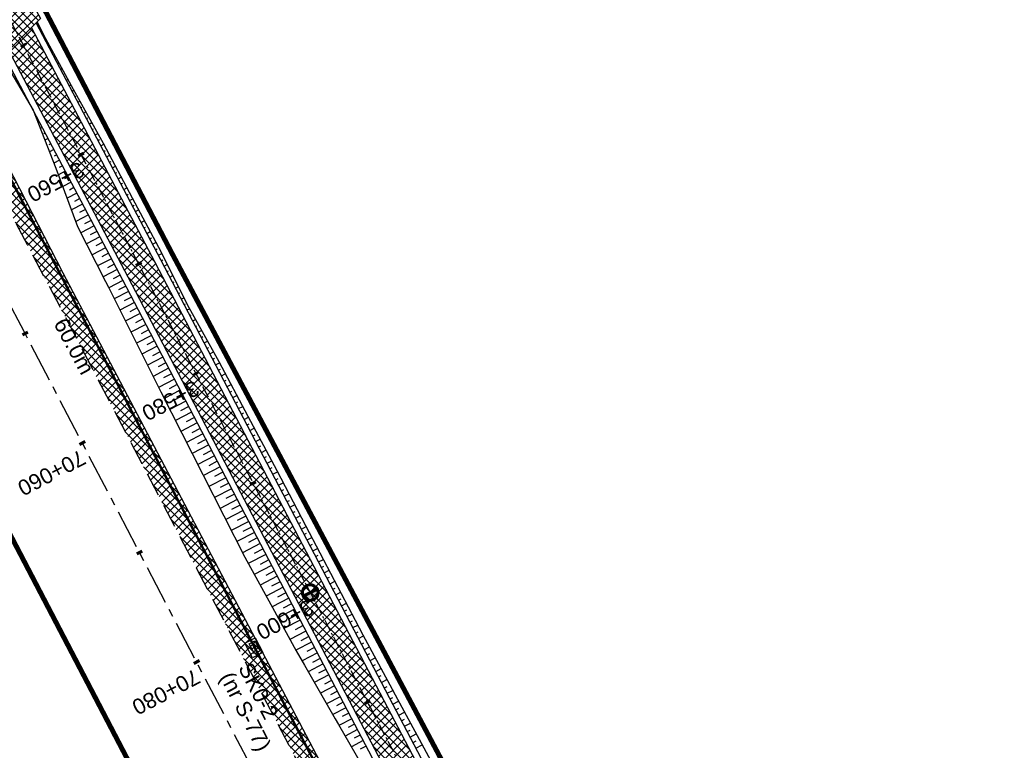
# Model space of a CAD drawing. Header units: metres. Extents: x 7529682 to 7533711, y 5721186 to 5727842.
# Tile 18 of 110: x 7531370 to 7531450, y 5724606 to 5724665. Entities that reach past the tile are written whole.
import ezdxf

# ---------------------------------------------------------------- set-up
doc = ezdxf.new("R2010")
doc.units = ezdxf.units.M
for name, pattern in [('817-dzialki-09-05-04$0$HIDDEN', [0.375, 0.25, -0.125]), ('CENTER', [50.8, 31.75, -6.35, 6.35, -6.35]), ('HIDDEN', [9.525, 6.35, -3.175])]:
    doc.linetypes.add(name, pattern=pattern)
for name, color, linetype in [('C-DROGI-SYTUACJA-ETYKIETY', 7, 'Continuous'), ('D-hatch-pobocza', 131, 'Continuous'), ('D-hatch-zjazdy-BA', 244, 'Continuous'), ('D-pobocza', 7, 'Continuous'), ('D-skarpa', 7, 'Continuous'), ('D-skarpa-kreskowanie', 7, 'Continuous')]:
    doc.layers.add(name, color=color, linetype=linetype)
doc.layers.add('D-hatch-ciag-pieszo-rowerowy', color=7, linetype='Continuous', lineweight=13, true_color=0xff9f80)
doc.layers.add('D-LR-etap-III', color=7, linetype='817-dzialki-09-05-04$0$HIDDEN', lineweight=50, true_color=0xff1aff)
for name, color, linetype, lineweight in [('D-krawędzie', 7, 'Continuous', 30), ('D-obrzeża', 7, 'Continuous', 30), ('D-oś', 10, 'CENTER', 30), ('D-zjazdy', 7, 'Continuous', 30), ('Sieci-T-kanal technologiczny', 4, 'kt kanał technologiczny', 30)]:
    doc.layers.add(name, color=color, linetype=linetype, lineweight=lineweight)
for name, color, linetype, true_color in [('D-opis-KT-dlugosci', 7, 'Continuous', 0xff8000), ('D-opis-KT-studnie', 7, 'Continuous', 0xff8000), ('poprzeczki', 7, 'Continuous', 0x0000c7)]:
    doc.layers.add(name, color=color, linetype=linetype, true_color=true_color)
doc.styles.add('ARIAL', font='arial.ttf', dxfattribs={"height": 1})
doc.styles.get("Standard").update_dxf_attribs({"font": 'arial.ttf'})
doc.linetypes.add('kt kanał technologiczny', pattern='A,1,-0.8,["kt",Standard,S=0.5,R=0,X=-0.7,Y=-0.15],-0.3', length=2.1)
pattern_1 = [(45, (0.88535, 0.46493), (-0.33675960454, 0.33675960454), []), (135, (0.88535, 0.46493), (-0.33675960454, -0.33675960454), [])]

# ---------------------------------------------------------------- blocks, each defined once
blk = doc.blocks.new('AeccTickLine')
at = {"color": 0, "linetype": 'ByBlock', "lineweight": -2}
blk.add_line((0, 1), (0, -1), dxfattribs=at)
blk = doc.blocks.new('kilometraz')
at = {"linetype": 'ByBlock', "lineweight": -2}
blk.add_hatch(color=0, dxfattribs=at).paths.add_polyline_path([(0, -0.28125, 0.41421356), (0.28125, 0, 0.41421356), (0, 0.28125)])
at = {"color": 0, "linetype": 'ByBlock', "lineweight": -2}
blk.add_line((0, 0.28125), (0, -0.28125), dxfattribs=at)
blk.add_circle((0, 0), 0.28125, dxfattribs=at)
blk = doc.blocks.new('SKR2')
at = {"layer": 'Sieci-T-kanal technologiczny', "color": 2, "lineweight": 25}
for points in [[(0.028, -0.188), (0.958, -1.153), (0.282, -1.805), (-0.648, -0.84)], [(-0.038, -0.537), (0.607, -1.206), (0.233, -1.567), (-0.412, -0.898)]]:
    blk.add_lwpolyline(points, close=True, dxfattribs=at)
blk.add_lwpolyline([(-0.09, -1.232), (0.285, -0.872)], dxfattribs=at)

msp = doc.modelspace()

# ---------------------------------------------------------------- hatches: boundary and pattern name
at = {"layer": 'D-hatch-ciag-pieszo-rowerowy'}
h = msp.add_hatch(dxfattribs=at)
h.set_pattern_fill('ANSI37', color=256, scale=0.15, style=0)
h.set_pattern_definition(pattern_1)
h.paths.add_polyline_path([(7531426.003, 5724559.81), (7531399.692, 5724609.942), (7531381.172, 5724645.403), (7531371.149, 5724664.426), (7531369.294, 5724662.583), (7531378.958, 5724644.242), (7531397.477, 5724608.783), (7531423.79, 5724558.646), (7531445.036, 5724518.378), (7531473.71, 5724463.87), (7531482.589, 5724446.952), (7531484.87, 5724447.986), (7531475.922, 5724465.034), (7531447.248, 5724519.543)])
at = {"layer": 'D-hatch-pobocza'}
h = msp.add_hatch(dxfattribs=at)
h.set_pattern_fill('ANSI37', color=256, scale=0.15, style=0)
h.set_pattern_definition([(45, (0, 0), (-0.33675960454, 0.33675960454), []), (135, (0, 0), (-0.33675960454, -0.33675960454), [])])
h.paths.add_polyline_path([(7531410.67, 5724574.2), (7531398.06, 5724598.28), (7531373.71, 5724644.55), (7531366.184, 5724659.134), (7531365.969, 5724658.886), (7531365.498, 5724656.917), (7531373.645, 5724641.454), (7531392.162, 5724605.999), (7531418.48, 5724555.853), (7531439.727, 5724515.582), (7531476.36, 5724446.19), (7531478.829, 5724445.626), (7531467.27, 5724466.87), (7531457.65, 5724485.09), (7531437.94, 5724521.98), (7531423.89, 5724548.61)])
at = {"layer": 'D-hatch-zjazdy-BA'}
h = msp.add_hatch(dxfattribs=at)
h.set_pattern_fill('ANSI37', color=256, scale=0.15, style=0)
h.set_pattern_definition(pattern_1)
h.paths.add_polyline_path([(7531369.294, 5724662.583), (7531371.881, 5724665.153), (7531370.201, 5724668.22), (7531367.377, 5724666.221)])

# ---------------------------------------------------------------- linework, layer by layer
at = {"layer": 'D-krawędzie', "linetype": 'HIDDEN', "ltscale": 0.3, "flags": 128}
msp.add_lwpolyline([(7530572.01, 5726166.06), (7530599.74, 5726113.52), (7530641.555, 5726032.008), (7530660.961, 5725995.07), (7530689.128, 5725941.54), (7530707.336, 5725907.032), (7530725.256, 5725873.093), (7530743.97, 5725837.654), (7530770.527, 5725787.119), (7530787.864, 5725754.267), (7530809.898, 5725712.542), (7530824.739, 5725684.389), (7530840.856, 5725653.693), (7530860.675, 5725616.154), (7530865.283, 5725607.394), (7530878.05, 5725583.08), (7530918.172, 5725507.178), (7530950.163, 5725446.305), (7530993.419, 5725364.265), (7531022.766, 5725308.719), (7531053.81, 5725249.872), (7531081.166, 5725197.875), (7531103.902, 5725154.541), (7531128.123, 5725108.448), (7531149.3, 5725068.25), (7531167.38, 5725033.767), (7531197.165, 5724976.988), (7531228.151, 5724918.034), (7531253.153, 5724870.491), (7531286.796, 5724806.654), (7531306.74, 5724768.665), (7531335.094, 5724714.652), (7531357.319, 5724672.439), (7531373.645, 5724641.454), (7531392.162, 5724605.999), (7531418.48, 5724555.853), (7531439.727, 5724515.582), (7531476.36, 5724446.19), (7531491.8, 5724416.76), (7531531.9, 5724339.933), (7531557.227, 5724291.659), (7531569.852, 5724267.577), (7531591.376, 5724226.548), (7531610.004, 5724191.103), (7531616.883, 5724177.999), (7531629.985, 5724153.025), (7531641.007, 5724132.022), (7531664.906, 5724087.617), (7531677.644, 5724064.786), (7531683.112, 5724054.988), (7531686.753, 5724048.18), (7531695.448, 5724031.697), (7531703.749, 5724015.917), (7531709.214, 5724005.514), (7531719.389, 5723986.147), (7531726.295, 5723973), (7531732.741, 5723960.736), (7531735.13, 5723956.19)], dxfattribs=at)
at = {"layer": 'D-LR-etap-III', "ltscale": 10, "flags": 128}
msp.add_lwpolyline([(7531750.474, 5723895.103, 0.4, 0.4, 0), (7531750.505, 5723895.13, 0.4, 0.4, 0), (7531682.71, 5724022.92, 0.4, 0.4, 0), (7531619.177, 5724147.204, 0.4, 0.4, 0), (7531592.309, 5724198.489, 0.4, 0.4, 0), (7531553.264, 5724272.919, 0.4, 0.4, 0), (7531504.02, 5724366.79, 0.4, 0.4, 0), (7531482.09, 5724407.62, 0.4, 0.4, 0), (7531412.35, 5724541.183, 0.4, 0.4, 0), (7531388.464, 5724586.93, 0.4, 0.4, 0), (7531345.12, 5724669.94, 0.4, 0.4, 0), (7531127.66, 5725081.67, 0.4, 0.4, 0), (7531059.253, 5725211.041, 0.4, 0.4, 0), (7531008.007, 5725307.954, 0.4, 0.4, 0), (7530964.182, 5725390.836, 0.4, 0.4, 0), (7530914.557, 5725484.684, 0.4, 0.4, 0), (7530865.243, 5725577.494, 0.4, 0.4, 0), (7530840.085, 5725624.059, 0.4, 0.4, 0), (7530802.56, 5725694.925, 0.4, 0.4, 0), (7530755.54, 5725787.51, 0.4, 0.4, 0), (7530708.718, 5725876.303, 0.4, 0.4, 0), (7530695.12, 5725902.09, 0.4, 0.4, 0), (7530642.914, 5726001.078, 0.4, 0.4, 0), (7530634.935, 5726016.147, 0.4, 0.4, 0), (7530610.82, 5726061.93, 0.4, 0.4, 0), (7530610.82, 5726061.93, 0.4, 0.4, 0), (7530607.21, 5726063.51, 0.4, 0.4, 0), (7530597.42, 5726080.68, 0.4, 0.4, 0), (7530591.16, 5726088.44, 0.4, 0.4, 0), (7530581.28, 5726107.21, 0.4, 0.4, 0), (7530571.29, 5726130.56, 0.4, 0.4, 0), (7530549.555, 5726171.527, 0.4, 0.4, 0), (7530531.014, 5726206.474, 0.4, 0.4, 0), (7530516.461, 5726236.017, 0.4, 0.4, 0), (7530500.799, 5726266.141, 0.4, 0.4, 0), (7530491.35, 5726283.94, 0.4, 0.4, 0), (7530482.4, 5726303.41, 0.4, 0.4, 0), (7530482.4, 5726303.41, 0.4, 0.4, 0), (7530450.41, 5726357.28, 0.4, 0.4, 0), (7530397.759, 5726458.5, 0.4, 0.4, 0), (7530334.708, 5726583.665, 0.4, 0.4, 0), (7530303.939, 5726645.168, 0.4, 0.4, 0), (7530300.51, 5726651.778, 0.4, 0.4, 0), (7530289.214, 5726671.967, 0.4, 0.4, 0), (7530281.54, 5726685.57, 0.4, 0.4, 0), (7530261.371, 5726724.163, 0.4, 0.4, 0), (7530254.03, 5726738.21, 0.4, 0.4, 0), (7530197.22, 5726845.06, 0.4, 0.4, 0), (7530194.71, 5726849.15, 0.4, 0.4, 0), (7530195.92, 5726850.75, 0.4, 0.4, 0), (7530170.547, 5726892.961, 0.4, 0.4, 0), (7530143.175, 5726945.066, 0.4, 0.4, 0), (7530105.06, 5727018.32, 0.4, 0.4, 0), (7530100.06, 5727027.16, 0.4, 0.4, 0), (7530062.319, 5727099.625, 0.4, 0.4, 0), (7530015.379, 5727189.42, 0.4, 0.4, 0), (7529983.208, 5727250.207, 0.4, 0.4, 0), (7529953.284, 5727306.747, 0.4, 0.4, 0), (7529900.671, 5727406.159, 0.4, 0.4, 0), (7529890.63, 5727425.131, 0.4, 0.4, 0), (7529875.155, 5727454.426, 0.4, 0.4, 0), (7529857.56, 5727487.787, 0.4, 0.4, 0), (7529835.194, 5727530.193, 0.4, 0.4, 0), (7529811.741, 5727574.662, 0.4, 0.4, 0), (7529792.102, 5727611.923, 0.4, 0.4, 0), (7529768.066, 5727657.47, 0.4, 0.4, 0), (7529755.211, 5727682.131, 0.4, 0.4, 0), (7529753.31, 5727681.13, 0.4, 0.4, 0), (7529739.21, 5727707.77, 0.4, 0.4, 0), (7529735.395, 5727711.252, 0.4, 0.4, 0), (7529725.42, 5727730.2, 0.4, 0.4, 0), (7529723.55, 5727729.88, 0.4, 0.4, 0), (7529695.567, 5727782.932, 0.4, 0.4, 0), (7529717.68, 5727794.024, 0.4, 0.4, 0), (7529736.275, 5727758.647, 0.4, 0.4, 0), (7529736.275, 5727758.647, 0.4, 0.4, 0), (7529744.511, 5727750.406, 0.4, 0.4, 0), (7529744.511, 5727750.406, 0.4, 0.4, 0), (7529750.283, 5727738.55, 0.4, 0.4, 0), (7529777.109, 5727687.569, 0.4, 0.4, 0), (7529796.515, 5727651.33, 0.4, 0.4, 0), (7529814.938, 5727616.793, 0.4, 0.4, 0), (7529839.007, 5727572.304, 0.4, 0.4, 0), (7529860.618, 5727532.509, 0.4, 0.4, 0), (7529882.349, 5727491.504, 0.4, 0.4, 0), (7529904.865, 5727449.096, 0.4, 0.4, 0), (7529920.747, 5727418.885, 0.4, 0.4, 0), (7529946.677, 5727368.547, 0.4, 0.4, 0), (7529972.025, 5727320.573, 0.4, 0.4, 0), (7529987.74, 5727290.153, 0.4, 0.4, 0), (7529996.497, 5727273.662, 0.4, 0.4, 0), (7530017.541, 5727234.203, 0.4, 0.4, 0), (7530033.054, 5727204.864, 0.4, 0.4, 0), (7530051.623, 5727170.223, 0.4, 0.4, 0), (7530069.277, 5727137.016, 0.4, 0.4, 0), (7530089.385, 5727097.534, 0.4, 0.4, 0), (7530109.713, 5727060.747, 0.4, 0.4, 0), (7530136.77, 5727011.64, 0.4, 0.4, 0), (7530162.447, 5726962.744, 0.4, 0.4, 0), (7530187.674, 5726916.992, 0.4, 0.4, 0), (7530207.821, 5726879.335, 0.4, 0.4, 0), (7530230.626, 5726834.519, 0.4, 0.4, 0), (7530262.288, 5726776.618, 0.4, 0.4, 0), (7530277.51, 5726760.213, 0.4, 0.4, 0), (7530286.037, 5726744.107, 0.4, 0.4, 0), (7530288.097, 5726735.884, 0.4, 0.4, 0), (7530290.394, 5726725.047, 0.4, 0.4, 0), (7530296.177, 5726713.583, 0.4, 0.4, 0), (7530302.726, 5726701.182, 0.4, 0.4, 0), (7530325.685, 5726657.466, 0.4, 0.4, 0), (7530343.244, 5726623.649, 0.4, 0.4, 0), (7530360.23, 5726591.747, 0.4, 0.4, 0), (7530383.209, 5726548.059, 0.4, 0.4, 0), (7530406.018, 5726503.606, 0.4, 0.4, 0), (7530427.465, 5726462.62, 0.4, 0.4, 0), (7530447.928, 5726424.388, 0.4, 0.4, 0), (7530471.127, 5726379.921, 0.4, 0.4, 0), (7530490.501, 5726343.033, 0.4, 0.4, 0), (7530509.499, 5726306.733, 0.4, 0.4, 0), (7530529.89, 5726267.244, 0.4, 0.4, 0), (7530543.852, 5726238.99, 0.4, 0.4, 0), (7530554.809, 5726218.944, 0.4, 0.4, 0), (7530559.027, 5726212.223, 0.4, 0.4, 0), (7530563.061, 5726206.41, 0.4, 0.4, 0), (7530566.934, 5726200.464, 0.4, 0.4, 0), (7530569.771, 5726194.902, 0.4, 0.4, 0), (7530571.473, 5726191.282, 0.4, 0.4, 0), (7530572.839, 5726188.025, 0.4, 0.4, 0), (7530575.295, 5726182.035, 0.4, 0.4, 0), (7530579.737, 5726173.306, 0.4, 0.4, 0), (7530583.3, 5726167.41, 0.4, 0.4, 0), (7530593.4, 5726163.33, 0.4, 0.4, 0), (7530598.618, 5726155.264, 0.4, 0.4, 0), (7530608.258, 5726140.497, 0.4, 0.4, 0), (7530603.27, 5726136.83, 0.4, 0.4, 0), (7530606.53, 5726131.84, 0.4, 0.4, 0), (7530604.239, 5726124.217, 0.4, 0.4, 0), (7530605.847, 5726121.63, 0.4, 0.4, 0), (7530608.972, 5726116.164, 0.4, 0.4, 0), (7530618.114, 5726097.791, 0.4, 0.4, 0), (7530651.213, 5726034.96, 0.4, 0.4, 0), (7530670.244, 5725998.611, 0.4, 0.4, 0), (7530698.075, 5725945.953, 0.4, 0.4, 0), (7530716.506, 5725911.305, 0.4, 0.4, 0), (7530735.223, 5725875.667, 0.4, 0.4, 0), (7530752.504, 5725842.155, 0.4, 0.4, 0), (7530778.311, 5725793.501, 0.4, 0.4, 0), (7530797.5, 5725756.382, 0.4, 0.4, 0), (7530812.519, 5725728.289, 0.4, 0.4, 0), (7530820.039, 5725713.16, 0.4, 0.4, 0), (7530822.422, 5725710.194, 0.4, 0.4, 0), (7530833.155, 5725688.801, 0.4, 0.4, 0), (7530849.629, 5725656.159, 0.4, 0.4, 0), (7530867.983, 5725621.964, 0.4, 0.4, 0), (7530872.63, 5725612.888, 0.4, 0.4, 0), (7530880.354, 5725597.595, 0.4, 0.4, 0), (7530883.839, 5725593.389, 0.4, 0.4, 0), (7530891.782, 5725587.763, 0.4, 0.4, 0), (7530895.039, 5725584.281, 0.4, 0.4, 0), (7530897.034, 5725580.941, 0.4, 0.4, 0), (7530900.952, 5725579.946, 0.4, 0.4, 0), (7530904.81, 5725571.977, 0.4, 0.4, 0), (7530903.682, 5725568.566, 0.4, 0.4, 0), (7530908.901, 5725558.845, 0.4, 0.4, 0), (7530910.252, 5725545.672, 0.4, 0.4, 0), (7530912.873, 5725538.646, 0.4, 0.4, 0), (7530945.278, 5725478.464, 0.4, 0.4, 0), (7530959.692, 5725450.246, 0.4, 0.4, 0), (7531002.827, 5725368.192, 0.4, 0.4, 0), (7531044.704, 5725290.314, 0.4, 0.4, 0), (7531064.099, 5725253.213, 0.4, 0.4, 0), (7531083.01, 5725216.678, 0.4, 0.4, 0), (7531113.013, 5725158.466, 0.4, 0.4, 0), (7531137.364, 5725113.071, 0.4, 0.4, 0), (7531150.831, 5725086.712, 0.4, 0.4, 0), (7531159.746, 5725076.641, 0.4, 0.4, 0), (7531166.31, 5725074.58, 0.4, 0.4, 0), (7531172.29, 5725062.58, 0.4, 0.4, 0), (7531170.59, 5725055.606, 0.4, 0.4, 0), (7531173.733, 5725044.081, 0.4, 0.4, 0), (7531215.342, 5724964.86, 0.4, 0.4, 0), (7531238.054, 5724921.685, 0.4, 0.4, 0), (7531262.39, 5724875.283, 0.4, 0.4, 0), (7531295.587, 5724811.266, 0.4, 0.4, 0), (7531348.488, 5724712.363, 0.4, 0.4, 0), (7531363.741, 5724682.684, 0.4, 0.4, 0), (7531366.987, 5724675.865, 0.4, 0.4, 0), (7531382.541, 5724646.111, 0.4, 0.4, 0), (7531401.299, 5724610.875, 0.4, 0.4, 0), (7531428.965, 5724558.862, 0.4, 0.4, 0), (7531449.111, 5724520.398, 0.4, 0.4, 0), (7531477.293, 5724465.831, 0.4, 0.4, 0), (7531500.996, 5724421.113, 0.4, 0.4, 0), (7531512.122, 5724400.549, 0.4, 0.4, 0), (7531513.782, 5724396.757, 0.4, 0.4, 0), (7531526.32, 5724379.39, 0.4, 0.4, 0), (7531566.784, 5724302.736, 0.4, 0.4, 0), (7531612.277, 5724225.61, 0.4, 0.4, 0), (7531620.493, 5724210.548, 0.4, 0.4, 0), (7531631.578, 5724196.258, 0.4, 0.4, 0), (7531653.484, 5724152.434, 0.4, 0.4, 0), (7531661.151, 5724128.494, 0.4, 0.4, 0), (7531673.881, 5724101.186, 0.4, 0.4, 0), (7531684.691, 5724081.184, 0.4, 0.4, 0), (7531699.212, 5724051.17, 0.4, 0.4, 0), (7531704.034, 5724040.584, 0.4, 0.4, 0), (7531704.034, 5724040.584, 0.4, 0.4, 0), (7531703.913, 5724037.17, 0.4, 0.4, 0), (7531736.42, 5723969.232, 0.4, 0.4, 0), (7531738.285, 5723967.699, 0.4, 0.4, 0), (7531742.181, 5723962.346, 0.4, 0.4, 0), (7531744.286, 5723958.616, 0.4, 0.4, 0), (7531755.393, 5723944.193, 0.4, 0.4, 0), (7531758.69, 5723936.76, 0.4, 0.4, 0), (7531780.08, 5723929.25, 0.4, 0.4, 0), (7531792.612, 5723906.338, 0.4, 0.4, 0), (7531792.612, 5723906.338, 0.4, 0.4, 0), (7531756.962, 5723883.055, 0.4, 0.4, 0), (7531750.46, 5723895.13, 0.4, 0.4, 0), (7531750.46, 5723895.13, 0, 0, 0)], format="xyseb", dxfattribs=at)
at = {"layer": 'D-obrzeża'}
msp.add_lwpolyline([(7531162.547, 5725061.318), (7531165.882, 5725054.959, -0.068574), (7531167.27, 5725051.106), (7531167.915, 5725048.068, 0.068789), (7531170.704, 5725040.34), (7531202.515, 5724979.795), (7531233.696, 5724920.95), (7531258.824, 5724873.473), (7531292.225, 5724809.507), (7531312.052, 5724771.454), (7531340.423, 5724719.339, -0.00902), (7531345.426, 5724709.741), (7531362.629, 5724675.233), (7531378.958, 5724644.242), (7531397.477, 5724608.783), (7531423.79, 5724558.646), (7531445.036, 5724518.378), (7531473.71, 5724463.87), (7531497.095, 5724419.316), (7531505.905, 5724402.511, -0.033171), (7531508.586, 5724396.451), (7531511.248, 5724389.164)], format="xyb", dxfattribs=at)
msp.add_lwpolyline([(7531484.87, 5724447.986), (7531475.922, 5724465.034), (7531447.248, 5724519.543), (7531426.003, 5724559.81), (7531399.692, 5724609.942), (7531381.172, 5724645.403), (7531371.149, 5724664.426)], dxfattribs=at)
at = {"layer": 'D-oś', "ltscale": 0.03}
msp.add_lwpolyline([(7531156.869, 5725074.83), (7531166.993, 5725055.55, -0.068732), (7531168.479, 5725051.432), (7531169.1, 5725048.503, 0.068783), (7531171.89, 5725040.776), (7531203.621, 5724980.378), (7531234.8, 5724921.535), (7531259.931, 5724874.055), (7531293.333, 5724810.086), (7531313.16, 5724772.033), (7531341.529, 5724719.923, -0.009023), (7531346.533, 5724710.322), (7531363.735, 5724675.815), (7531380.065, 5724644.823), (7531398.584, 5724609.363), (7531424.897, 5724559.228), (7531446.142, 5724518.961), (7531474.816, 5724464.452), (7531498.201, 5724419.897)], format="xyb", dxfattribs=at)
at = {"layer": 'D-oś', "ltscale": 0.1}
msp.add_lwpolyline([(7531488.683, 5724414.901), (7531465.302, 5724459.448), (7531436.63, 5724513.951), (7531415.383, 5724554.223), (7531389.061, 5724604.375), (7531370.545, 5724639.828), (7531354.222, 5724670.808), (7531331.996, 5724713.024), (7531303.641, 5724767.038), (7531283.699, 5724805.024), (7531250.055, 5724868.862), (7531225.053, 5724916.406), (7531194.065, 5724975.362), (7531164.28, 5725032.142), (7531146.202, 5725066.622)], dxfattribs=at)
at = {"layer": 'D-pobocza'}
for points in [[(7531485.326, 5724448.193), (7531476.365, 5724465.266), (7531447.69, 5724519.776), (7531426.445, 5724560.043), (7531400.135, 5724610.174), (7531381.615, 5724645.636), (7531371.52, 5724664.794)], [(7531369.222, 5724661.648), (7531378.515, 5724644.01), (7531397.034, 5724608.551), (7531423.348, 5724558.413), (7531444.594, 5724518.145), (7531473.267, 5724463.637), (7531482.133, 5724446.746)], [(7531478.829, 5724445.626), (7531467.27, 5724466.87), (7531457.65, 5724485.09), (7531437.94, 5724521.98), (7531423.89, 5724548.61), (7531410.67, 5724574.2), (7531398.06, 5724598.28), (7531373.71, 5724644.55), (7531366.184, 5724659.134)]]:
    msp.add_lwpolyline(points, dxfattribs=at)
at = {"layer": 'D-skarpa', "linetype": 'Continuous'}
for points in [[(7531371.604, 5724664.878), (7531372.131, 5724663.834), (7531374.525, 5724659.444), (7531376.96, 5724655.075), (7531379.292, 5724650.653), (7531381.638, 5724646.237), (7531381.871, 5724645.774), (7531383.877, 5724641.757), (7531386.306, 5724637.385), (7531388.668, 5724632.977), (7531391.012, 5724628.561), (7531393.326, 5724624.129), (7531395.658, 5724619.706), (7531397.358, 5724616.464), (7531397.975, 5724615.275), (7531400.338, 5724610.868), (7531400.586, 5724610.408), (7531402.713, 5724606.473), (7531409.837, 5724593.271)], [(7531368.751, 5724662.044), (7531371.277, 5724657.732), (7531373.117, 5724653.05), (7531374.88, 5724648.328), (7531377.146, 5724643.87), (7531377.378, 5724643.407), (7531379.373, 5724639.405), (7531381.621, 5724634.938), (7531388.414, 5724621.563), (7531390.816, 5724617.177), (7531392.586, 5724613.972), (7531393.249, 5724612.807), (7531395.735, 5724608.464), (7531395.995, 5724608.01), (7531398.251, 5724604.131), (7531400.767, 5724599.805), (7531403.198, 5724595.434), (7531412.737, 5724577.853), (7531415.022, 5724573.406), (7531422.697, 5724558.074), (7531423.974, 5724555.51), (7531426.2, 5724551.032)]]:
    msp.add_lwpolyline(points, dxfattribs=at)
at = {"layer": 'D-skarpa-kreskowanie', "linetype": 'Continuous'}
for p, q in [((7531371.868, 5724664.133, 109.055), (7531371.912, 5724664.156, 109.022)), ((7531372.101, 5724663.691, 109.056), (7531372.185, 5724663.735, 108.993)), ((7531372.334, 5724663.249, 109.057), (7531372.38, 5724663.272, 109.023)), ((7531372.567, 5724662.806, 109.058), (7531372.664, 5724662.857, 108.985)), ((7531372.801, 5724662.364, 109.059), (7531372.852, 5724662.391, 109.02)), ((7531373.034, 5724661.921, 109.06), (7531373.143, 5724661.979, 108.978)), ((7531373.267, 5724661.479, 109.061), (7531373.324, 5724661.51, 109.017)), ((7531373.5, 5724661.037, 109.062), (7531373.622, 5724661.101, 108.97)), ((7531373.733, 5724660.594, 109.063), (7531373.797, 5724660.628, 109.014)), ((7531373.966, 5724660.152, 109.064), (7531374.1, 5724660.223, 108.962)), ((7531370.31, 5724659.383, 108.994), (7531370.351, 5724659.405, 108.963)), ((7531374.199, 5724659.71, 109.064), (7531374.269, 5724659.747, 109.011)), ((7531374.432, 5724659.267, 109.065), (7531374.58, 5724659.345, 108.954)), ((7531370.563, 5724658.951, 108.98), (7531370.625, 5724658.984, 108.933)), ((7531370.816, 5724658.519, 108.966), (7531370.837, 5724658.531, 108.95)), ((7531374.665, 5724658.825, 109.066), (7531374.744, 5724658.867, 109.007)), ((7531374.898, 5724658.383, 109.067), (7531375.067, 5724658.472, 108.94)), ((7531371.069, 5724658.087, 108.952), (7531371.091, 5724658.099, 108.934)), ((7531371.324, 5724657.657, 108.935), (7531371.317, 5724657.653, 108.934)), ((7531375.131, 5724657.94, 109.068), (7531375.221, 5724657.988, 109.001)), ((7531375.364, 5724657.498, 109.069), (7531375.554, 5724657.598, 108.926)), ((7531371.557, 5724657.215, 108.936), (7531371.493, 5724657.181, 108.897)), ((7531375.597, 5724657.056, 109.07), (7531375.698, 5724657.108, 108.995)), ((7531371.791, 5724656.772, 108.937), (7531371.734, 5724656.743, 108.898)), ((7531372.024, 5724656.33, 108.938), (7531371.861, 5724656.245, 108.823)), ((7531375.831, 5724656.613, 109.071), (7531376.041, 5724656.724, 108.912)), ((7531376.064, 5724656.171, 109.072), (7531376.174, 5724656.229, 108.989)), ((7531372.257, 5724655.888, 108.939), (7531372.151, 5724655.832, 108.862)), ((7531372.49, 5724655.445, 108.94), (7531372.229, 5724655.308, 108.749)), ((7531376.297, 5724655.729, 109.073), (7531376.528, 5724655.851, 108.898)), ((7531376.53, 5724655.286, 109.074), (7531376.651, 5724655.35, 108.983)), ((7531372.723, 5724655.003, 108.941), (7531372.568, 5724654.921, 108.826)), ((7531372.956, 5724654.561, 108.942), (7531372.597, 5724654.372, 108.675)), ((7531376.763, 5724654.844, 109.075), (7531377.013, 5724654.976, 108.886)), ((7531376.996, 5724654.401, 109.076), (7531377.121, 5724654.467, 108.981)), ((7531373.422, 5724653.676, 108.944), (7531372.966, 5724653.435, 108.601)), ((7531373.189, 5724654.118, 108.943), (7531372.985, 5724654.011, 108.79)), ((7531377.229, 5724653.959, 109.077), (7531377.479, 5724654.091, 108.888)), ((7531373.655, 5724653.234, 108.945), (7531373.402, 5724653.1, 108.754)), ((7531377.462, 5724653.517, 109.078), (7531377.587, 5724653.583, 108.983)), ((7531377.695, 5724653.074, 109.079), (7531377.946, 5724653.206, 108.89)), ((7531373.888, 5724652.791, 108.946), (7531373.324, 5724652.494, 108.521)), ((7531374.121, 5724652.349, 108.947), (7531373.811, 5724652.185, 108.713)), ((7531377.928, 5724652.632, 109.08), (7531378.054, 5724652.698, 108.985)), ((7531378.161, 5724652.19, 109.08), (7531378.412, 5724652.322, 108.891)), ((7531374.354, 5724651.907, 108.948), (7531373.677, 5724651.55, 108.437)), ((7531374.587, 5724651.464, 108.949), (7531374.22, 5724651.271, 108.672)), ((7531378.394, 5724651.747, 109.081), (7531378.52, 5724651.814, 108.987)), ((7531378.627, 5724651.305, 109.082), (7531378.879, 5724651.437, 108.893)), ((7531374.821, 5724651.022, 108.95), (7531374.03, 5724650.605, 108.353)), ((7531375.054, 5724650.579, 108.95), (7531374.63, 5724650.356, 108.631)), ((7531378.861, 5724650.863, 109.083), (7531378.986, 5724650.929, 108.989)), ((7531379.094, 5724650.42, 109.084), (7531379.345, 5724650.553, 108.895)), ((7531375.287, 5724650.137, 108.951), (7531374.382, 5724649.66, 108.27)), ((7531375.52, 5724649.695, 108.952), (7531375.039, 5724649.441, 108.59)), ((7531379.327, 5724649.978, 109.085), (7531379.453, 5724650.045, 108.99)), ((7531379.56, 5724649.536, 109.086), (7531379.814, 5724649.67, 108.894)), ((7531375.753, 5724649.252, 108.953), (7531374.735, 5724648.716, 108.186)), ((7531379.793, 5724649.093, 109.087), (7531379.921, 5724649.161, 108.991)), ((7531376.219, 5724648.368, 108.955), (7531375.147, 5724647.803, 108.147)), ((7531375.986, 5724648.81, 108.954), (7531375.453, 5724648.529, 108.553)), ((7531380.026, 5724648.651, 109.088), (7531380.284, 5724648.787, 108.894)), ((7531380.259, 5724648.209, 109.089), (7531380.389, 5724648.277, 108.991)), ((7531376.685, 5724647.483, 108.957), (7531375.6, 5724646.911, 108.139)), ((7531376.452, 5724647.925, 108.956), (7531375.913, 5724647.641, 108.55)), ((7531380.492, 5724647.766, 109.09), (7531380.753, 5724647.903, 108.894)), ((7531380.725, 5724647.324, 109.091), (7531380.856, 5724647.393, 108.992)), ((7531377.151, 5724646.598, 108.959), (7531376.053, 5724646.02, 108.131)), ((7531376.918, 5724647.041, 108.958), (7531376.372, 5724646.753, 108.547)), ((7531380.958, 5724646.881, 109.092), (7531381.222, 5724647.02, 108.893)), ((7531381.191, 5724646.439, 109.093), (7531381.324, 5724646.509, 108.993)), ((7531377.617, 5724645.714, 108.961), (7531376.506, 5724645.128, 108.123)), ((7531377.384, 5724646.156, 108.96), (7531376.832, 5724645.865, 108.544)), ((7531381.424, 5724645.997, 109.094), (7531381.689, 5724646.136, 108.895)), ((7531378.084, 5724644.829, 108.963), (7531376.96, 5724644.237, 108.116)), ((7531377.851, 5724645.271, 108.962), (7531377.292, 5724644.977, 108.541)), ((7531381.657, 5724645.554, 109.095), (7531381.786, 5724645.621, 108.998)), ((7531381.889, 5724645.111, 109.096), (7531382.137, 5724645.241, 108.909)), ((7531378.317, 5724644.387, 108.964), (7531377.751, 5724644.089, 108.537)), ((7531382.12, 5724644.668, 109.096), (7531382.24, 5724644.731, 109.006)), ((7531382.352, 5724644.225, 109.097), (7531382.584, 5724644.346, 108.922)), ((7531378.55, 5724643.944, 108.965), (7531377.408, 5724643.348, 108.106)), ((7531378.781, 5724643.501, 108.966), (7531378.206, 5724643.2, 108.533)), ((7531382.583, 5724643.781, 109.098), (7531382.695, 5724643.84, 109.014)), ((7531382.814, 5724643.338, 109.099), (7531383.031, 5724643.451, 108.936)), ((7531379.012, 5724643.058, 108.966), (7531377.854, 5724642.453, 108.095)), ((7531379.244, 5724642.614, 108.967), (7531378.66, 5724642.31, 108.528)), ((7531383.046, 5724642.895, 109.1), (7531383.15, 5724642.95, 109.022)), ((7531383.277, 5724642.452, 109.101), (7531383.478, 5724642.557, 108.95)), ((7531379.475, 5724642.171, 108.968), (7531378.3, 5724641.557, 108.084)), ((7531379.707, 5724641.728, 108.969), (7531379.115, 5724641.419, 108.524)), ((7531383.509, 5724642.009, 109.102), (7531383.605, 5724642.059, 109.03)), ((7531383.74, 5724641.565, 109.103), (7531383.929, 5724641.664, 108.961)), ((7531379.938, 5724641.285, 108.97), (7531378.746, 5724640.662, 108.073)), ((7531380.17, 5724640.842, 108.971), (7531379.569, 5724640.528, 108.52)), ((7531383.972, 5724641.122, 109.104), (7531384.072, 5724641.175, 109.029)), ((7531380.401, 5724640.398, 108.972), (7531379.192, 5724639.767, 108.063)), ((7531384.203, 5724640.679, 109.105), (7531384.415, 5724640.79, 108.946)), ((7531384.435, 5724640.236, 109.106), (7531384.546, 5724640.294, 109.022)), ((7531380.864, 5724639.512, 108.974), (7531379.64, 5724638.873, 108.053)), ((7531380.633, 5724639.955, 108.973), (7531380.024, 5724639.637, 108.515)), ((7531384.666, 5724639.793, 109.107), (7531384.901, 5724639.915, 108.931)), ((7531384.898, 5724639.349, 109.108), (7531385.021, 5724639.414, 109.015)), ((7531381.327, 5724638.626, 108.976), (7531380.09, 5724637.98, 108.045)), ((7531381.096, 5724639.069, 108.975), (7531380.48, 5724638.748, 108.512)), ((7531385.129, 5724638.906, 109.109), (7531385.386, 5724639.041, 108.915)), ((7531385.361, 5724638.463, 109.11), (7531385.495, 5724638.533, 109.009)), ((7531381.79, 5724637.739, 108.978), (7531380.54, 5724637.086, 108.037)), ((7531381.559, 5724638.182, 108.977), (7531380.937, 5724637.858, 108.509)), ((7531385.592, 5724638.02, 109.111), (7531385.872, 5724638.166, 108.9)), ((7531382.021, 5724637.296, 108.979), (7531381.393, 5724636.968, 108.506)), ((7531385.824, 5724637.577, 109.112), (7531385.969, 5724637.653, 109.002)), ((7531386.055, 5724637.133, 109.112), (7531386.357, 5724637.291, 108.886)), ((7531382.253, 5724636.853, 108.98), (7531380.989, 5724636.193, 108.029)), ((7531382.484, 5724636.41, 108.981), (7531381.849, 5724636.078, 108.503)), ((7531386.286, 5724636.69, 109.113), (7531386.44, 5724636.77, 108.998)), ((7531386.518, 5724636.247, 109.114), (7531386.829, 5724636.409, 108.88)), ((7531382.716, 5724635.966, 108.982), (7531381.439, 5724635.3, 108.021)), ((7531382.947, 5724635.523, 108.982), (7531382.306, 5724635.188, 108.5)), ((7531386.749, 5724635.804, 109.115), (7531386.907, 5724635.886, 108.997)), ((7531386.981, 5724635.361, 109.116), (7531387.301, 5724635.528, 108.875)), ((7531383.179, 5724635.08, 108.983), (7531381.89, 5724634.407, 108.014)), ((7531383.41, 5724634.637, 108.984), (7531382.764, 5724634.299, 108.498)), ((7531387.212, 5724634.918, 109.117), (7531387.375, 5724635.002, 108.995)), ((7531387.444, 5724634.474, 109.118), (7531387.773, 5724634.646, 108.87)), ((7531383.642, 5724634.194, 108.985), (7531382.343, 5724633.516, 108.009)), ((7531383.873, 5724633.751, 108.986), (7531383.221, 5724633.41, 108.496)), ((7531387.675, 5724634.031, 109.119), (7531387.842, 5724634.118, 108.993)), ((7531387.907, 5724633.588, 109.12), (7531388.246, 5724633.765, 108.865)), ((7531384.105, 5724633.307, 108.987), (7531382.796, 5724632.624, 108.003)), ((7531388.138, 5724633.145, 109.121), (7531388.31, 5724633.234, 108.992)), ((7531388.37, 5724632.702, 109.122), (7531388.718, 5724632.883, 108.86)), ((7531384.568, 5724632.421, 108.989), (7531383.249, 5724631.732, 107.997)), ((7531384.336, 5724632.864, 108.988), (7531383.679, 5724632.521, 108.494)), ((7531388.601, 5724632.258, 109.123), (7531388.777, 5724632.35, 108.991)), ((7531385.031, 5724631.535, 108.991), (7531383.702, 5724630.841, 107.992)), ((7531384.799, 5724631.978, 108.99), (7531384.137, 5724631.632, 108.492)), ((7531388.833, 5724631.815, 109.124), (7531389.186, 5724632, 108.858)), ((7531389.064, 5724631.372, 109.125), (7531389.242, 5724631.465, 108.99)), ((7531385.493, 5724630.648, 108.993), (7531384.155, 5724629.949, 107.986)), ((7531385.262, 5724631.091, 108.992), (7531384.595, 5724630.743, 108.49)), ((7531389.295, 5724630.929, 109.126), (7531389.655, 5724631.117, 108.855)), ((7531389.527, 5724630.486, 109.127), (7531389.708, 5724630.58, 108.99)), ((7531385.956, 5724629.762, 108.995), (7531384.607, 5724629.057, 107.98)), ((7531385.725, 5724630.205, 108.994), (7531385.053, 5724629.854, 108.488)), ((7531389.758, 5724630.042, 109.128), (7531390.124, 5724630.233, 108.852)), ((7531389.99, 5724629.599, 109.128), (7531390.174, 5724629.695, 108.99)), ((7531386.188, 5724629.319, 108.996), (7531385.511, 5724628.965, 108.486)), ((7531390.221, 5724629.156, 109.129), (7531390.593, 5724629.35, 108.85)), ((7531386.419, 5724628.875, 108.997), (7531385.06, 5724628.166, 107.974)), ((7531386.651, 5724628.432, 108.998), (7531385.969, 5724628.076, 108.485)), ((7531390.453, 5724628.713, 109.13), (7531390.64, 5724628.811, 108.989)), ((7531390.684, 5724628.27, 109.131), (7531391.061, 5724628.466, 108.848)), ((7531386.882, 5724627.989, 108.998), (7531385.513, 5724627.274, 107.969)), ((7531387.114, 5724627.546, 108.999), (7531386.427, 5724627.187, 108.483)), ((7531390.916, 5724627.826, 109.132), (7531391.104, 5724627.925, 108.991)), ((7531391.147, 5724627.383, 109.133), (7531391.524, 5724627.58, 108.85)), ((7531387.345, 5724627.103, 109), (7531385.966, 5724626.382, 107.963)), ((7531387.577, 5724626.659, 109.001), (7531386.885, 5724626.298, 108.481)), ((7531391.379, 5724626.94, 109.134), (7531391.567, 5724627.038, 108.992)), ((7531391.61, 5724626.497, 109.135), (7531391.987, 5724626.694, 108.852)), ((7531387.808, 5724626.216, 109.002), (7531386.419, 5724625.491, 107.957)), ((7531388.04, 5724625.773, 109.003), (7531387.342, 5724625.409, 108.479)), ((7531391.842, 5724626.054, 109.136), (7531392.03, 5724626.152, 108.994)), ((7531392.073, 5724625.61, 109.137), (7531392.45, 5724625.807, 108.854)), ((7531388.271, 5724625.33, 109.004), (7531386.872, 5724624.599, 107.952)), ((7531392.304, 5724625.167, 109.138), (7531392.493, 5724625.266, 108.996)), ((7531392.536, 5724624.724, 109.139), (7531392.913, 5724624.921, 108.855)), ((7531388.734, 5724624.443, 109.006), (7531387.325, 5724623.707, 107.946)), ((7531388.502, 5724624.887, 109.005), (7531387.8, 5724624.52, 108.477)), ((7531392.767, 5724624.281, 109.14), (7531392.956, 5724624.379, 108.998)), ((7531389.197, 5724623.557, 109.008), (7531387.777, 5724622.816, 107.94)), ((7531388.965, 5724624, 109.007), (7531388.258, 5724623.631, 108.475)), ((7531392.999, 5724623.838, 109.141), (7531393.376, 5724624.035, 108.857)), ((7531393.23, 5724623.394, 109.142), (7531393.42, 5724623.493, 108.999)), ((7531389.66, 5724622.671, 109.01), (7531388.23, 5724621.924, 107.935)), ((7531389.428, 5724623.114, 109.009), (7531388.716, 5724622.742, 108.473)), ((7531393.462, 5724622.951, 109.143), (7531393.842, 5724623.15, 108.856)), ((7531393.693, 5724622.508, 109.144), (7531393.884, 5724622.608, 109)), ((7531390.123, 5724621.784, 109.012), (7531388.7, 5724621.041, 107.941)), ((7531389.891, 5724622.227, 109.011), (7531389.175, 5724621.853, 108.472)), ((7531393.925, 5724622.065, 109.144), (7531394.309, 5724622.265, 108.856)), ((7531394.156, 5724621.622, 109.145), (7531394.349, 5724621.722, 109)), ((7531390.354, 5724621.341, 109.013), (7531389.647, 5724620.972, 108.481)), ((7531394.388, 5724621.178, 109.146), (7531394.775, 5724621.381, 108.855)), ((7531390.586, 5724620.898, 109.014), (7531389.18, 5724620.164, 107.956)), ((7531390.817, 5724620.455, 109.014), (7531390.119, 5724620.09, 108.489)), ((7531394.619, 5724620.735, 109.147), (7531394.814, 5724620.837, 109.001)), ((7531394.851, 5724620.292, 109.148), (7531395.241, 5724620.496, 108.854)), ((7531391.049, 5724620.011, 109.015), (7531389.661, 5724619.286, 107.971)), ((7531391.28, 5724619.568, 109.016), (7531390.59, 5724619.208, 108.498)), ((7531395.082, 5724619.849, 109.149), (7531395.278, 5724619.951, 109.002)), ((7531395.314, 5724619.406, 109.15), (7531395.708, 5724619.611, 108.854)), ((7531391.511, 5724619.125, 109.017), (7531390.141, 5724618.409, 107.987)), ((7531391.743, 5724618.682, 109.018), (7531391.062, 5724618.326, 108.506)), ((7531395.545, 5724618.962, 109.151), (7531395.742, 5724619.065, 109.003)), ((7531395.776, 5724618.519, 109.152), (7531396.172, 5724618.726, 108.855)), ((7531391.974, 5724618.239, 109.019), (7531390.622, 5724617.532, 108.002)), ((7531392.206, 5724617.795, 109.02), (7531391.534, 5724617.444, 108.515)), ((7531396.008, 5724618.076, 109.153), (7531396.206, 5724618.179, 109.004)), ((7531396.239, 5724617.633, 109.154), (7531396.636, 5724617.84, 108.855)), ((7531392.437, 5724617.352, 109.021), (7531391.104, 5724616.656, 108.018)), ((7531396.471, 5724617.19, 109.155), (7531396.67, 5724617.293, 109.005)), ((7531396.702, 5724616.746, 109.156), (7531397.1, 5724616.954, 108.856)), ((7531392.9, 5724616.466, 109.023), (7531391.587, 5724615.78, 108.036)), ((7531392.669, 5724616.909, 109.022), (7531392.007, 5724616.563, 108.524)), ((7531396.934, 5724616.303, 109.157), (7531397.133, 5724616.407, 109.007)), ((7531393.363, 5724615.579, 109.025), (7531392.071, 5724614.905, 108.053)), ((7531393.132, 5724616.023, 109.024), (7531392.48, 5724615.682, 108.534)), ((7531397.165, 5724615.86, 109.157), (7531397.563, 5724616.068, 108.857)), ((7531397.397, 5724615.417, 109.156), (7531397.595, 5724615.52, 109.007)), ((7531393.826, 5724614.693, 109.027), (7531392.555, 5724614.029, 108.07)), ((7531393.595, 5724615.136, 109.026), (7531392.954, 5724614.801, 108.544)), ((7531397.628, 5724614.974, 109.156), (7531398.026, 5724615.181, 108.857)), ((7531397.86, 5724614.53, 109.156), (7531398.061, 5724614.635, 109.005)), ((7531394.289, 5724613.807, 109.026), (7531393.049, 5724613.159, 108.093)), ((7531394.058, 5724614.25, 109.027), (7531393.429, 5724613.922, 108.554)), ((7531398.091, 5724614.087, 109.156), (7531398.498, 5724614.3, 108.85)), ((7531398.323, 5724613.644, 109.156), (7531398.528, 5724613.752, 109.001)), ((7531394.521, 5724613.363, 109.026), (7531393.908, 5724613.044, 108.566)), ((7531398.554, 5724613.201, 109.155), (7531398.971, 5724613.418, 108.842)), ((7531394.752, 5724612.92, 109.026), (7531393.545, 5724612.29, 108.118)), ((7531394.983, 5724612.477, 109.026), (7531394.388, 5724612.166, 108.578)), ((7531398.785, 5724612.758, 109.155), (7531398.996, 5724612.868, 108.997)), ((7531399.017, 5724612.314, 109.155), (7531399.443, 5724612.537, 108.834)), ((7531395.215, 5724612.034, 109.026), (7531394.042, 5724611.421, 108.143)), ((7531395.446, 5724611.591, 109.025), (7531394.868, 5724611.289, 108.591)), ((7531399.248, 5724611.871, 109.155), (7531399.464, 5724611.984, 108.993)), ((7531399.48, 5724611.428, 109.155), (7531399.916, 5724611.656, 108.827)), ((7531395.678, 5724611.147, 109.025), (7531394.539, 5724610.553, 108.169)), ((7531395.909, 5724610.704, 109.025), (7531395.349, 5724610.411, 108.603)), ((7531399.711, 5724610.985, 109.154), (7531399.932, 5724611.1, 108.989)), ((7531399.943, 5724610.542, 109.154), (7531400.388, 5724610.774, 108.819)), ((7531396.141, 5724610.261, 109.025), (7531395.036, 5724609.684, 108.194)), ((7531396.372, 5724609.818, 109.025), (7531395.829, 5724609.534, 108.616)), ((7531400.174, 5724610.098, 109.154), (7531400.4, 5724610.217, 108.984)), ((7531400.407, 5724609.656, 109.154), (7531400.863, 5724609.895, 108.81)), ((7531396.604, 5724609.375, 109.024), (7531395.534, 5724608.816, 108.22)), ((7531400.639, 5724609.213, 109.154), (7531400.87, 5724609.334, 108.98)), ((7531400.871, 5724608.77, 109.153), (7531401.338, 5724609.015, 108.802)), ((7531397.067, 5724608.488, 109.024), (7531396.033, 5724607.946, 108.246)), ((7531396.835, 5724608.931, 109.024), (7531396.309, 5724608.656, 108.628)), ((7531401.104, 5724608.328, 109.153), (7531401.34, 5724608.452, 108.975)), ((7531397.531, 5724607.603, 109.024), (7531396.536, 5724607.08, 108.274)), ((7531397.299, 5724608.046, 109.024), (7531396.792, 5724607.779, 108.642)), ((7531401.336, 5724607.885, 109.153), (7531401.814, 5724608.136, 108.793)), ((7531401.569, 5724607.442, 109.153), (7531401.81, 5724607.569, 108.971)), ((7531397.996, 5724606.717, 109.023), (7531397.039, 5724606.215, 108.303)), ((7531397.764, 5724607.16, 109.023), (7531397.276, 5724606.904, 108.656)), ((7531401.801, 5724606.999, 109.153), (7531402.289, 5724607.256, 108.785)), ((7531402.033, 5724606.557, 109.152), (7531402.28, 5724606.686, 108.967)), ((7531398.229, 5724606.275, 109.023), (7531397.76, 5724606.029, 108.67)), ((7531402.266, 5724606.114, 109.152), (7531402.765, 5724606.376, 108.776))]:
    msp.add_line(p, q, dxfattribs=at)
at = {"layer": 'D-zjazdy', "lineweight": 25}
msp.add_lwpolyline([(7531366.4, 5724665.53), (7531370.201, 5724668.22), (7531371.881, 5724665.153), (7531368.535, 5724661.829)], dxfattribs=at)
at = {"layer": 'Sieci-T-kanal technologiczny', "ltscale": 2}
msp.add_lwpolyline([(7531498.933, 5724405.316, 0.2, 0.2, 0), (7531471.809, 5724457.712, 0.2, 0.2, 0), (7531444.025, 5724509.763, 0.2, 0.2, 0), (7531416.536, 5724561.968, 0.2, 0.2, 0), (7531389.21, 5724614.259, 0.2, 0.2, 0), (7531361.958, 5724666.588, 0.2, 0.2, 0), (7531334.254, 5724718.68, 0.2, 0.2, 0), (7531306.98, 5724770.998, 0.2, 0.2, 0), (7531279.428, 5724823.17, 0.2, 0.2, 0), (7531252.033, 5724875.424, 0.2, 0.2, 0), (7531224.638, 5724927.679, 0.2, 0.2, 0), (7531197.134, 5724979.875, 0.2, 0.2, 0), (7531169.66, 5725032.077, 0.2, 0.2, 0), (7531142.107, 5725084.26, 0.2, 0.2, 0)], format="xyseb", dxfattribs=at)

# ---------------------------------------------------------------- block references
at = {"layer": 'C-DROGI-SYTUACJA-ETYKIETY', "color": 7, "linetype": 'Continuous', "lineweight": 60, "xscale": 0.2499999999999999, "yscale": 0.2499999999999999, "zscale": 0.2499999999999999, "rotation": 297.5760968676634}
for p in [(7531370.633, 5724639.661), (7531375.262, 5724630.797), (7531379.892, 5724621.933), (7531384.521, 5724613.069)]:
    msp.add_blockref('AeccTickLine', p, dxfattribs=at)
at = {"layer": 'poprzeczki', "color": 7, "linetype": 'Continuous', "lineweight": 60}
for p, xscale, yscale, zscale, rotation in [((7531370.5, 5724662.975), 0.25, 0.25, 0.25, 297.7848857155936), ((7531375.162, 5724654.128), 0.25, 0.25, 0.25, 297.7848857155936), ((7531379.824, 5724645.281), 0.25, 0.25, 0.25, 297.7848857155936), ((7531384.454, 5724636.418), 0.2499999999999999, 0.2499999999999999, 0.2499999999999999, 297.5760968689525), ((7531389.084, 5724627.554), 0.2499999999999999, 0.2499999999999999, 0.2499999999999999, 297.5760968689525), ((7531398.342, 5724609.826), 0.2499999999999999, 0.2499999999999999, 0.2499999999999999, 297.5760968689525)]:
    msp.add_blockref('AeccTickLine', p, dxfattribs=dict(at, xscale=xscale, yscale=yscale, zscale=zscale, rotation=rotation))
at = {"layer": 'poprzeczki', "color": 10, "linetype": 'Continuous', "lineweight": 60, "xscale": 2.249999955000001, "yscale": 2.249999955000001, "zscale": 2.249999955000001, "rotation": 297.5760968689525}
msp.add_blockref('kilometraz', (7531393.713, 5724618.69), dxfattribs=at)
at = {"layer": 'Sieci-T-kanal technologiczny', "rotation": 163.7281158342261}
msp.add_blockref('SKR2', (7531389.009, 5724613.221), dxfattribs=at)

# ---------------------------------------------------------------- texts
at = {"layer": 'C-DROGI-SYTUACJA-ETYKIETY', "color": 7}
for s, rotation, p in [('3+560', 207.78489, (7531375.005, 5724653.621)), ('3+580', 207.5761, (7531384.296, 5724635.912)), ('70+060', 207.5761, (7531375.104, 5724630.291)), ('3+600', 207.5761, (7531393.554, 5724618.184)), ('70+080', 207.5761, (7531384.362, 5724612.563))]:
    msp.add_text(s, height=1.25, rotation=rotation, dxfattribs=at).set_placement(p)
at = {"layer": 'D-opis-KT-dlugosci', "style": 'ARIAL'}
msp.add_text('60.0m', height=1.25, rotation=298.33464, dxfattribs=at).set_placement((7531372.907, 5724640.471))
at = {"layer": 'D-opis-KT-studnie', "insert": (7531388.964, 5724613.185, 10.12), "char_height": 1.25, "attachment_point": 1, "rotation": 297, "line_spacing_factor": 0.8, "style": 'ARIAL'}
msp.add_mtext_dynamic_manual_height_columns('SK0-2\\P(nr S-77)', width=11.25549, gutter_width=6, heights=[0], dxfattribs=at)

doc.saveas('drawing.dxf')
